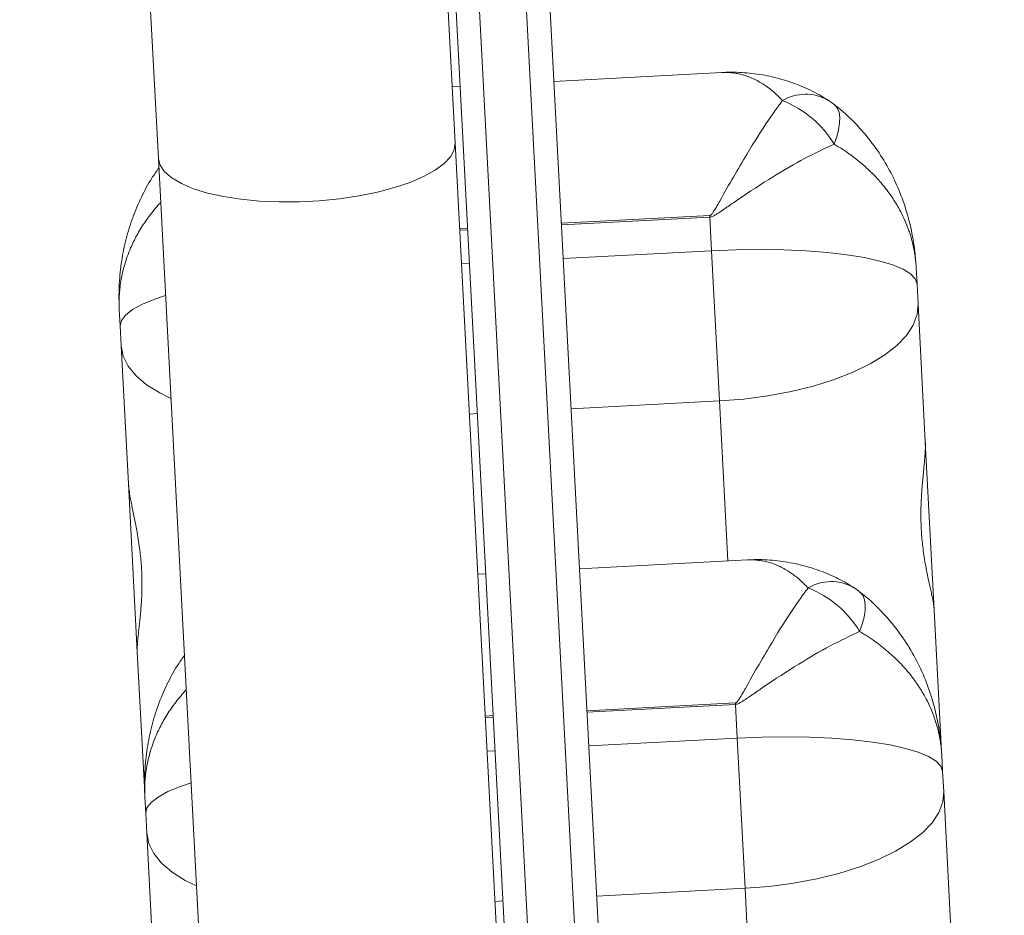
# Model space of a CAD drawing. Header units: millimetres. Extents: x 2943 to 3105, y 1618 to 1828.
# Tile 44 of 81: x 3010.84 to 3010.966, y 1762.264 to 1762.378. Entities that reach past the tile are written whole.
import ezdxf

# ---------------------------------------------------------------- set-up
doc = ezdxf.new("R2010")
doc.units = ezdxf.units.MM
doc.linetypes.add('1.4_0.7', pattern=[2.0999999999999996, 1.4, -0.7])
for name, color, linetype, lineweight in [('1 poly easy', 76, '1.4_0.7', 9), ('1_urządzenie', 7, 'Continuous', 9), ('wymiary', 7, 'Continuous', 9)]:
    doc.layers.add(name, color=color, linetype=linetype, lineweight=lineweight)
picture_1 = doc.add_image_def('image1.jpg', size_in_pixel=(9921, 7015))

msp = doc.modelspace()

# ---------------------------------------------------------------- hatches: boundary and pattern name
at = {"layer": '1 poly easy'}
h = msp.add_hatch(dxfattribs=at)
h.set_pattern_fill('HEX', color=256, scale=0.03, angle=-43.67331461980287)
h.set_pattern_definition([(316.326685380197, (-370.3120942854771, 1244.699119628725), (0.1139247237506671, 0.1193266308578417), [0.09524999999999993, -0.1904999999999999]), (76.3266853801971, (-370.3120942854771, 1244.699119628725), (-0.1603022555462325, 0.03899838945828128), [0.09524999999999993, -0.1904999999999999]), (16.32668538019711, (-370.243201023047, 1244.633345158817), (-0.04637753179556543, 0.158325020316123), [0.09524999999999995, -0.1904999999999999])])
h.paths.add_polyline_path([(3012.951632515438, 1765.252414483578), (3013.091102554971, 1759.254035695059), (3004.093534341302, 1759.044830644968), (3003.9540643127, 1765.043209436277)])

# ---------------------------------------------------------------- linework, layer by layer
at = {"layer": '1_urządzenie', "linetype": 'Continuous'}
for p, q in [((3010.903308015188, 1762.458921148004), (3010.926354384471, 1762.019884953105)), ((3010.914370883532, 1762.019255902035), (3010.891324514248, 1762.458292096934)), ((3010.923412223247, 1762.018704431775), (3010.900379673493, 1762.457477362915)), ((3010.894387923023, 1762.457162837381), (3010.917420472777, 1762.018389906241)), ((3010.89534562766, 1762.362613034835), (3010.894000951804, 1762.388229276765)), ((3010.856053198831, 1762.386237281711), (3010.857397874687, 1762.360621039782)), ((3010.929424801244, 1762.371589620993), (3010.907951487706, 1762.370462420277)), ((3010.895967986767, 1762.369833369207), (3010.894969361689, 1762.369780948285)), ((3010.904939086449, 1762.179856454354), (3010.89534562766, 1762.362613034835)), ((3010.857397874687, 1762.360621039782), (3010.866273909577, 1762.191531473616)), ((3010.908903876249, 1762.352319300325), (3010.927877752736, 1762.353315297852)), ((3010.927887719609, 1762.353125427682), (3010.908913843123, 1762.352129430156)), ((3010.927877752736, 1762.353315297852), (3010.927887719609, 1762.353125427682)), ((3010.928114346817, 1762.348808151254), (3010.927887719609, 1762.353125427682)), ((3010.895921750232, 1762.351637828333), (3010.896920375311, 1762.351690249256)), ((3010.896930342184, 1762.351500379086), (3010.895931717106, 1762.351447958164)), ((3010.90914047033, 1762.347812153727), (3010.928114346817, 1762.348808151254)), ((3010.929121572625, 1762.329620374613), (3010.928114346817, 1762.348808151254)), ((3010.897156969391, 1762.347183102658), (3010.896158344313, 1762.347130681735)), ((3010.954262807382, 1762.346661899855), (3010.954373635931, 1762.344550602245)), ((3010.954373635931, 1762.344550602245), (3010.954507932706, 1762.341992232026)), ((3010.954507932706, 1762.341992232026), (3010.955431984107, 1762.324388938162)), ((3010.852513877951, 1762.339203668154), (3010.852403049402, 1762.341314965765)), ((3010.852648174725, 1762.336645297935), (3010.852513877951, 1762.339203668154)), ((3010.853572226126, 1762.319042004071), (3010.852648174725, 1762.336645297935)), ((3010.910147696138, 1762.328624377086), (3010.929121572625, 1762.329620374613)), ((3010.930195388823, 1762.309164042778), (3010.929121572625, 1762.329620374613)), ((3010.8981641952, 1762.327995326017), (3010.897165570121, 1762.327942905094)), ((3010.956560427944, 1762.302891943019), (3010.955431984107, 1762.324388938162)), ((3010.853572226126, 1762.319042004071), (3010.854700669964, 1762.297545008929)), ((3010.932694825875, 1762.309295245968), (3010.911221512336, 1762.308168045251)), ((3010.899238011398, 1762.307538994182), (3010.898239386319, 1762.307486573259)), ((3010.956560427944, 1762.302891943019), (3010.957510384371, 1762.284795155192)), ((3010.855650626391, 1762.279448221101), (3010.854700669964, 1762.297545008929)), ((3010.912173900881, 1762.2900249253), (3010.931147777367, 1762.291020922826)), ((3010.93115774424, 1762.290831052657), (3010.912183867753, 1762.28983505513)), ((3010.931147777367, 1762.291020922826), (3010.93115774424, 1762.290831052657)), ((3010.931384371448, 1762.286513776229), (3010.93115774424, 1762.290831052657)), ((3010.899191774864, 1762.289343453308), (3010.900190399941, 1762.28939587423)), ((3010.900200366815, 1762.289206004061), (3010.899201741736, 1762.289153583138)), ((3010.912410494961, 1762.285517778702), (3010.931384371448, 1762.286513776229)), ((3010.932391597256, 1762.267325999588), (3010.931384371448, 1762.286513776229)), ((3010.900426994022, 1762.284888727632), (3010.899428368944, 1762.28483630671)), ((3010.957510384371, 1762.284795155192), (3010.957532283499, 1762.284377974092)), ((3010.957532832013, 1762.28436752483), (3010.957643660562, 1762.282256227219)), ((3010.957643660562, 1762.282256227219), (3010.957777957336, 1762.279697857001)), ((3010.855673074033, 1762.279020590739), (3010.855650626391, 1762.279448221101)), ((3010.855783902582, 1762.276909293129), (3010.855673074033, 1762.279020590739)), ((3010.957777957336, 1762.279697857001), (3010.958702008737, 1762.262094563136)), ((3010.855918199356, 1762.27435092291), (3010.855783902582, 1762.276909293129)), ((3010.856842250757, 1762.256747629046), (3010.855918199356, 1762.27435092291)), ((3010.913417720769, 1762.266330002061), (3010.932391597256, 1762.267325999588)), ((3010.934366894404, 1762.229696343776), (3010.932391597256, 1762.267325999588)), ((3010.90143421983, 1762.265700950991), (3010.900435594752, 1762.265648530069))]:
    msp.add_line(p, q, dxfattribs=at)
at = {"layer": '1_urządzenie', "linetype": 'Continuous', "flags": 128}
for points in [[(3010.943767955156, 1762.362438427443), (3010.944106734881, 1762.363393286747), (3010.944342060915, 1762.364288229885), (3010.944470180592, 1762.365108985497), (3010.944489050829, 1762.365842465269), (3010.944398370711, 1762.366476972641), (3010.944199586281, 1762.367002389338), (3010.94389586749, 1762.367410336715), (3010.943763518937, 1762.367525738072)], [(3010.89534562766, 1762.362613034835), (3010.895215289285, 1762.361720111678), (3010.894733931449, 1762.360825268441), (3010.893910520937, 1762.359945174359), (3010.892760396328, 1762.35909622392), (3010.891304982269, 1762.358294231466), (3010.889571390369, 1762.357554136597), (3010.887591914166, 1762.356889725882), (3010.885403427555, 1762.356313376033), (3010.883046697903, 1762.35583582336), (3010.880565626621, 1762.355465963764), (3010.878006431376, 1762.355210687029), (3010.875416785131, 1762.355074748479), (3010.872844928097, 1762.355060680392), (3010.870338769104, 1762.355168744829), (3010.867944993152, 1762.355396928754), (3010.865708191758, 1762.355740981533), (3010.863670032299, 1762.356194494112), (3010.861868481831, 1762.356749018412), (3010.860337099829, 1762.357394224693), (3010.859104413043, 1762.358118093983), (3010.858193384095, 1762.358907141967), (3010.857620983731, 1762.359746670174), (3010.857397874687, 1762.360621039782), (3010.857397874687, 1762.360621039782)], [(3010.954373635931, 1762.344550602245), (3010.954148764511, 1762.345218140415), (3010.95354855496, 1762.345856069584), (3010.952581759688, 1762.346455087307), (3010.951262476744, 1762.347006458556), (3010.949609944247, 1762.347502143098), (3010.94764825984, 1762.347934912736), (3010.9454060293, 1762.348298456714), (3010.942915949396, 1762.348587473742), (3010.940214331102, 1762.3487977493), (3010.937340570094, 1762.348926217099), (3010.934336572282, 1762.348971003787), (3010.931246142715, 1762.348931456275), (3010.928114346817, 1762.348808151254)], [(3010.852513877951, 1762.339203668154), (3010.852667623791, 1762.339891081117), (3010.853197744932, 1762.340588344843), (3010.854096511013, 1762.341285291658), (3010.855350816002, 1762.341971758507), (3010.856942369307, 1762.342637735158), (3010.858317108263, 1762.34310952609)], [(3010.954507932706, 1762.341992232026), (3010.954388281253, 1762.340655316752), (3010.953891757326, 1762.339318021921), (3010.953025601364, 1762.337999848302), (3010.951802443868, 1762.336720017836), (3010.950240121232, 1762.335497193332), (3010.948361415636, 1762.334349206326), (3010.946193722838, 1762.333292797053), (3010.943768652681, 1762.332343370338), (3010.941121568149, 1762.331514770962), (3010.938291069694, 1762.330819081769), (3010.935318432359, 1762.330266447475), (3010.932247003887, 1762.32986492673), (3010.929121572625, 1762.329620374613)], [(3010.852648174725, 1762.336645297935), (3010.852907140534, 1762.335328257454), (3010.853540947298, 1762.33405029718), (3010.854540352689, 1762.332830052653), (3010.855890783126, 1762.331685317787), (3010.857572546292, 1762.330632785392), (3010.859009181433, 1762.329925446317)], [(3010.947037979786, 1762.300144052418), (3010.947376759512, 1762.301098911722), (3010.947612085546, 1762.30199385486), (3010.947740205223, 1762.302814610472), (3010.94775907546, 1762.303548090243), (3010.947668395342, 1762.304182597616), (3010.947469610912, 1762.304708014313), (3010.947165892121, 1762.30511596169), (3010.947033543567, 1762.305231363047)], [(3010.957643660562, 1762.282256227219), (3010.957418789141, 1762.28292376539), (3010.956818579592, 1762.283561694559), (3010.955851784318, 1762.284160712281), (3010.954532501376, 1762.284712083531), (3010.952879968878, 1762.285207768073), (3010.950918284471, 1762.285640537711), (3010.94867605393, 1762.286004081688), (3010.946185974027, 1762.286293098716), (3010.943484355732, 1762.286503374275), (3010.940610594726, 1762.286631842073), (3010.937606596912, 1762.286676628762), (3010.934516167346, 1762.28663708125), (3010.931384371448, 1762.286513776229)], [(3010.855783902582, 1762.276909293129), (3010.855937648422, 1762.277596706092), (3010.856467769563, 1762.278293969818), (3010.857366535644, 1762.278990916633), (3010.858620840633, 1762.279677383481), (3010.860212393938, 1762.280343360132), (3010.861587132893, 1762.280815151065)], [(3010.957777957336, 1762.279697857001), (3010.957658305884, 1762.278360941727), (3010.957161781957, 1762.277023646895), (3010.956295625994, 1762.275705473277), (3010.955072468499, 1762.27442564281), (3010.953510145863, 1762.273202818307), (3010.951631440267, 1762.2720548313), (3010.949463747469, 1762.270998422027), (3010.947038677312, 1762.270048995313), (3010.94439159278, 1762.269220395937), (3010.941561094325, 1762.268524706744), (3010.938588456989, 1762.267972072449), (3010.935517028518, 1762.267570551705), (3010.932391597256, 1762.267325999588)], [(3010.855918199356, 1762.27435092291), (3010.856177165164, 1762.273033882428), (3010.856810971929, 1762.271755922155), (3010.85781037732, 1762.270535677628), (3010.859160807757, 1762.269390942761), (3010.860842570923, 1762.268338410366), (3010.862279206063, 1762.267631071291)]]:
    msp.add_lwpolyline(points, dxfattribs=at)
at = {"layer": '1_urządzenie', "linetype": 'Continuous'}
for centre, radius, start, end in [((3010.940133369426, 1762.362976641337), 0.005843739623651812, 61.19873272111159, 120.3661229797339), ((3010.932189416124, 1762.355447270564), 0.01352548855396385, 31.12370629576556, 68.35105946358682), ((3010.937619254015, 1762.359636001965), 0.01000000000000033, 52.06899407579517, 57.79519957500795), ((3010.943403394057, 1762.300682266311), 0.005843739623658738, 61.19873272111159, 120.3661229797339), ((3010.935459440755, 1762.293152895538), 0.01352548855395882, 31.12370629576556, 68.35105946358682), ((3010.940889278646, 1762.29734162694), 0.009999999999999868, 52.06899407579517, 57.79519957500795)]:
    msp.add_arc(centre, radius, start, end, dxfattribs=at)
for points, knots in [([(3010.942935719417, 1762.36806644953), (3010.942683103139, 1762.368236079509), (3010.94170653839, 1762.368891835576), (3010.93986609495, 1762.369764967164), (3010.937436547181, 1762.370674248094), (3010.934890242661, 1762.371295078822), (3010.932273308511, 1762.371602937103), (3010.930440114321, 1762.371675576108), (3010.929491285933, 1762.371586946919), (3010.929423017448, 1762.371580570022)], [0, 0, 0, 0, 0.06243814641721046, 0.2413735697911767, 0.4234396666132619, 0.608011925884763, 0.7959136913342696, 0.9853159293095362, 1, 1, 1, 1]), ([(3010.937179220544, 1762.368018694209), (3010.936784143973, 1762.368413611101), (3010.935990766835, 1762.369206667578), (3010.934731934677, 1762.370127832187), (3010.933425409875, 1762.370848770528), (3010.932306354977, 1762.371255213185), (3010.931404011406, 1762.371465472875), (3010.930727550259, 1762.371564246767), (3010.930067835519, 1762.371610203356), (3010.929632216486, 1762.371594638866), (3010.929424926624, 1762.371587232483)], [0, 0, 0, 0, 0.1642243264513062, 0.3297887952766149, 0.4993965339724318, 0.670320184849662, 0.7543566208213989, 0.838541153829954, 0.923169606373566, 1, 1, 1, 1]), ([(3010.927877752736, 1762.353315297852), (3010.927901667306, 1762.353319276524), (3010.927948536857, 1762.353327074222), (3010.928094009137, 1762.35341748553), (3010.928537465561, 1762.354027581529), (3010.929444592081, 1762.355707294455), (3010.93091554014, 1762.358260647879), (3010.932285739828, 1762.360614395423), (3010.934031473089, 1762.363466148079), (3010.935591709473, 1762.365870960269), (3010.936808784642, 1762.367517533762), (3010.937179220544, 1762.368018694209)], [0, 0, 0, 0, 0.003485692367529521, 0.006831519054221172, 0.02466327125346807, 0.1135646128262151, 0.2958313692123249, 0.478086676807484, 0.5550755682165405, 0.8645802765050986, 1, 1, 1, 1]), ([(3010.954262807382, 1762.346661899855), (3010.954214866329, 1762.347331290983), (3010.95409206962, 1762.349045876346), (3010.953616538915, 1762.35177669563), (3010.95277240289, 1762.354801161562), (3010.951615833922, 1762.357684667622), (3010.950175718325, 1762.360376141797), (3010.948482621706, 1762.362856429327), (3010.946531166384, 1762.365087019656), (3010.944940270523, 1762.366640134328), (3010.943940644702, 1762.367360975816), (3010.943743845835, 1762.367502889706)], [0, 0, 0, 0, 0.0855171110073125, 0.2190444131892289, 0.3513547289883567, 0.4818528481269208, 0.6083341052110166, 0.7310490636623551, 0.8519210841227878, 0.9708473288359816, 1, 1, 1, 1]), ([(3010.943767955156, 1762.362438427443), (3010.942531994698, 1762.36186140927), (3010.940059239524, 1762.360706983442), (3010.935878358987, 1762.358259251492), (3010.932510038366, 1762.356052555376), (3010.930125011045, 1762.354420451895), (3010.929157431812, 1762.353745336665), (3010.928505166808, 1762.353344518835), (3010.928179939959, 1762.353167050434), (3010.927959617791, 1762.353135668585), (3010.927887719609, 1762.353125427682)], [0, 0, 0, 0, 0.2571706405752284, 0.5145148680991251, 0.7935662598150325, 0.8764095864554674, 0.9467905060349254, 0.9677867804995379, 0.9894877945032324, 0.9999999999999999, 0.9999999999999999, 0.9999999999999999, 0.9999999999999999]), ([(3010.954262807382, 1762.346661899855), (3010.954262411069, 1762.346669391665), (3010.954261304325, 1762.346690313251), (3010.954258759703, 1762.346736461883), (3010.954253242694, 1762.346830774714), (3010.954239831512, 1762.34703452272), (3010.954202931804, 1762.347485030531), (3010.954138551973, 1762.348032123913), (3010.95404842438, 1762.348607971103), (3010.953964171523, 1762.349064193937), (3010.953867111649, 1762.349519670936), (3010.95374928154, 1762.350006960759), (3010.953607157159, 1762.350525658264), (3010.953436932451, 1762.351074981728), (3010.953257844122, 1762.35159199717), (3010.952980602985, 1762.352320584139), (3010.952584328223, 1762.353225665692), (3010.952062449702, 1762.354226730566), (3010.951551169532, 1762.355087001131), (3010.95105150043, 1762.355845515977), (3010.950504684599, 1762.356597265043), (3010.949909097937, 1762.357340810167), (3010.94926798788, 1762.358069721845), (3010.948695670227, 1762.358663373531), (3010.948213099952, 1762.359130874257), (3010.947837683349, 1762.35947837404), (3010.94744962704, 1762.359821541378), (3010.947050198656, 1762.360158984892), (3010.946639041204, 1762.360490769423), (3010.94621661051, 1762.360816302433), (3010.945782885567, 1762.361135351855), (3010.945320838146, 1762.361459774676), (3010.944828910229, 1762.361787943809), (3010.944306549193, 1762.362119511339), (3010.943947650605, 1762.362332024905), (3010.943767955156, 1762.362438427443)], [0, 0, 0, 0, 0.001261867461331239, 0.003523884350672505, 0.007773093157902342, 0.01714806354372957, 0.03784637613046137, 0.08368433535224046, 0.1094174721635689, 0.1351698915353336, 0.1609320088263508, 0.1867136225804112, 0.2180866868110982, 0.2494961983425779, 0.2809240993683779, 0.3072091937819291, 0.3757656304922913, 0.4392800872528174, 0.4853708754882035, 0.5315107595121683, 0.5788612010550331, 0.6263165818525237, 0.6739278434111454, 0.7218753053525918, 0.7459847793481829, 0.7703437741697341, 0.7947143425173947, 0.8191684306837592, 0.8436346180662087, 0.8681860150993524, 0.8927500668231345, 0.917339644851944, 0.9448678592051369, 0.9723961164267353, 1, 1, 1, 1]), ([(3010.857462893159, 1762.359382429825), (3010.857154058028, 1762.358951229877), (3010.856303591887, 1762.357763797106), (3010.855177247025, 1762.355649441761), (3010.854069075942, 1762.353064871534), (3010.853230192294, 1762.350340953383), (3010.852654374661, 1762.347507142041), (3010.852357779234, 1762.344596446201), (3010.85234398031, 1762.342520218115), (3010.852397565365, 1762.341426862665), (3010.852403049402, 1762.341314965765)], [0, 0, 0, 0, 0.08113160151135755, 0.2234191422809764, 0.3695596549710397, 0.5182948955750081, 0.6697253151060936, 0.8254086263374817, 0.9821318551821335, 1, 1, 1, 1]), ([(3010.857693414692, 1762.354990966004), (3010.857634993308, 1762.354929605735), (3010.857342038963, 1762.354621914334), (3010.856853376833, 1762.354043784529), (3010.856230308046, 1762.353257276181), (3010.855651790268, 1762.352446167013), (3010.855117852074, 1762.351619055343), (3010.854640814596, 1762.350795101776), (3010.854217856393, 1762.34997800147), (3010.853801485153, 1762.34907340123), (3010.853401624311, 1762.3480607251), (3010.853039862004, 1762.3469373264), (3010.852755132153, 1762.345803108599), (3010.852561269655, 1762.344734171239), (3010.852442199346, 1762.343735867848), (3010.852385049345, 1762.342844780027), (3010.85237641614, 1762.342139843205), (3010.852386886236, 1762.341687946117), (3010.852394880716, 1762.341483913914), (3010.852399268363, 1762.341389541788), (3010.852401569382, 1762.34134338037), (3010.852402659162, 1762.341322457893), (3010.852403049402, 1762.341314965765)], [0, 0, 0, 0, 0.01511068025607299, 0.07577258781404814, 0.1376943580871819, 0.1997280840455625, 0.2620928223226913, 0.3245649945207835, 0.3831270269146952, 0.4417729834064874, 0.5215155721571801, 0.6014583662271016, 0.6819961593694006, 0.7627279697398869, 0.8281408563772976, 0.8936528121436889, 0.9519043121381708, 0.978208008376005, 0.9901218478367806, 0.9955217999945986, 0.9983964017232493, 1, 1, 1, 1]), ([(3010.955431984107, 1762.324388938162), (3010.955437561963, 1762.324046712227), (3010.955445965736, 1762.32353110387), (3010.955389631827, 1762.322662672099), (3010.955331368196, 1762.321957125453), (3010.955259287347, 1762.321198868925), (3010.955180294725, 1762.320398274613), (3010.955098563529, 1762.319546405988), (3010.955020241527, 1762.318648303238), (3010.954951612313, 1762.317709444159), (3010.954898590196, 1762.316732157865), (3010.954867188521, 1762.315720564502), (3010.95486150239, 1762.31437997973), (3010.954913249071, 1762.313038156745), (3010.955021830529, 1762.311728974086), (3010.955137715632, 1762.310694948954), (3010.955289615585, 1762.309627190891), (3010.955487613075, 1762.30846937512), (3010.955692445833, 1762.307430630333), (3010.95588735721, 1762.306512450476), (3010.956051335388, 1762.30576246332), (3010.956204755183, 1762.305059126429), (3010.956360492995, 1762.304309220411), (3010.956502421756, 1762.303544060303), (3010.956540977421, 1762.303110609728), (3010.956560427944, 1762.302891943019)], [0, 0, 0, 0, 0.07271770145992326, 0.109558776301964, 0.1470276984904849, 0.1832255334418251, 0.2196620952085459, 0.2564608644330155, 0.2937537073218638, 0.3311780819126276, 0.3688689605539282, 0.4074244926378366, 0.4462918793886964, 0.519353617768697, 0.5564832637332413, 0.5941946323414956, 0.6382261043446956, 0.6827106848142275, 0.7368069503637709, 0.7737142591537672, 0.810868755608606, 0.8484099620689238, 0.88648727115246, 0.942735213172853, 0.9999999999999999, 0.9999999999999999, 0.9999999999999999, 0.9999999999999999]), ([(3010.854700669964, 1762.297545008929), (3010.854698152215, 1762.297828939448), (3010.854694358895, 1762.298256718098), (3010.854756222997, 1762.299019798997), (3010.8548183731, 1762.299651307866), (3010.854894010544, 1762.300341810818), (3010.854976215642, 1762.301081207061), (3010.855060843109, 1762.301877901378), (3010.85514171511, 1762.302727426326), (3010.855212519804, 1762.303624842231), (3010.855267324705, 1762.304568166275), (3010.855300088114, 1762.305553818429), (3010.855306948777, 1762.306872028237), (3010.855255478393, 1762.308208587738), (3010.855146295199, 1762.309529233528), (3010.855029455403, 1762.310581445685), (3010.854876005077, 1762.311678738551), (3010.854675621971, 1762.312882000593), (3010.85446787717, 1762.313976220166), (3010.854269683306, 1762.314956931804), (3010.854102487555, 1762.315768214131), (3010.853945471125, 1762.316540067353), (3010.85378513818, 1762.317377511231), (3010.853637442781, 1762.318252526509), (3010.853594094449, 1762.318777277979), (3010.853572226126, 1762.319042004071)], [0, 0, 0, 0, 0.07271770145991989, 0.109558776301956, 0.1470276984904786, 0.1832255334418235, 0.2196620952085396, 0.2564608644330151, 0.2937537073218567, 0.3311780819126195, 0.3688689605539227, 0.4074244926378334, 0.4462918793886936, 0.5193536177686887, 0.5564832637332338, 0.5941946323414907, 0.6382261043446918, 0.6827106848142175, 0.7368069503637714, 0.7737142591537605, 0.8108687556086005, 0.8484099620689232, 0.886487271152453, 0.9427352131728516, 1, 1, 1, 1]), ([(3010.946205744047, 1762.305772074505), (3010.94595312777, 1762.305941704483), (3010.944976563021, 1762.30659746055), (3010.943136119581, 1762.307470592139), (3010.940706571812, 1762.308379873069), (3010.938160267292, 1762.309000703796), (3010.935543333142, 1762.309308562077), (3010.933710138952, 1762.309381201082), (3010.932761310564, 1762.309292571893), (3010.932693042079, 1762.309286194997)], [0, 0, 0, 0, 0.06243814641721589, 0.2413735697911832, 0.42343966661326, 0.6080119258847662, 0.7959136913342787, 0.9853159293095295, 1, 1, 1, 1]), ([(3010.940449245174, 1762.305724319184), (3010.940054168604, 1762.306119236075), (3010.939260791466, 1762.306912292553), (3010.938001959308, 1762.307833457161), (3010.936695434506, 1762.308554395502), (3010.935576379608, 1762.308960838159), (3010.934674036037, 1762.309171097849), (3010.933997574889, 1762.309269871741), (3010.93333786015, 1762.309315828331), (3010.932902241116, 1762.30930026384), (3010.932694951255, 1762.309292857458)], [0, 0, 0, 0, 0.1642243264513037, 0.3297887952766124, 0.4993965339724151, 0.6703201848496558, 0.7543566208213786, 0.8385411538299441, 0.9231696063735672, 1, 1, 1, 1]), ([(3010.931147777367, 1762.291020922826), (3010.931171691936, 1762.291024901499), (3010.931218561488, 1762.291032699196), (3010.931364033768, 1762.291123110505), (3010.931807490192, 1762.291733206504), (3010.932714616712, 1762.29341291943), (3010.934185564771, 1762.295966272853), (3010.935555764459, 1762.298320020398), (3010.93730149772, 1762.301171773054), (3010.938861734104, 1762.303576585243), (3010.940078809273, 1762.305223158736), (3010.940449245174, 1762.305724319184)], [0, 0, 0, 0, 0.003485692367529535, 0.006831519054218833, 0.02466327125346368, 0.1135646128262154, 0.2958313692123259, 0.4780866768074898, 0.5550755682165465, 0.8645802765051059, 1, 1, 1, 1]), ([(3010.957532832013, 1762.28436752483), (3010.95748489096, 1762.285036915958), (3010.957362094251, 1762.28675150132), (3010.956886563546, 1762.289482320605), (3010.956042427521, 1762.292506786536), (3010.954885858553, 1762.295390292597), (3010.953445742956, 1762.298081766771), (3010.951752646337, 1762.300562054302), (3010.949801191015, 1762.30279264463), (3010.948210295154, 1762.304345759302), (3010.947210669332, 1762.305066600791), (3010.947013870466, 1762.30520851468)], [0, 0, 0, 0, 0.08551711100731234, 0.2190444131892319, 0.3513547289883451, 0.4818528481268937, 0.6083341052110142, 0.7310490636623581, 0.851921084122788, 0.9708473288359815, 0.9999999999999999, 0.9999999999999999, 0.9999999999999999, 0.9999999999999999]), ([(3010.947037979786, 1762.300144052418), (3010.945802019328, 1762.299567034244), (3010.943329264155, 1762.298412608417), (3010.939148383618, 1762.295964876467), (3010.935780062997, 1762.293758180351), (3010.933395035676, 1762.292126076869), (3010.932427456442, 1762.29145096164), (3010.931775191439, 1762.29105014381), (3010.931449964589, 1762.290872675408), (3010.931229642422, 1762.290841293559), (3010.93115774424, 1762.290831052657)], [0, 0, 0, 0, 0.2571706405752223, 0.5145148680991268, 0.7935662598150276, 0.8764095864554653, 0.9467905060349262, 0.9677867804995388, 0.9894877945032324, 1, 1, 1, 1]), ([(3010.957532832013, 1762.28436752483), (3010.9575324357, 1762.284375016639), (3010.957531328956, 1762.284395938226), (3010.957528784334, 1762.284442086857), (3010.957523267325, 1762.284536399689), (3010.957509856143, 1762.284740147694), (3010.957472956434, 1762.285190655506), (3010.957408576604, 1762.285737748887), (3010.957318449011, 1762.286313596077), (3010.957234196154, 1762.286769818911), (3010.957137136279, 1762.287225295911), (3010.957019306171, 1762.287712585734), (3010.956877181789, 1762.288231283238), (3010.956706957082, 1762.288780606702), (3010.956527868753, 1762.289297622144), (3010.956250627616, 1762.290026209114), (3010.955854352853, 1762.290931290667), (3010.955332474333, 1762.291932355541), (3010.954821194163, 1762.292792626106), (3010.954321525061, 1762.293551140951), (3010.95377470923, 1762.294302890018), (3010.953179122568, 1762.295046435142), (3010.952538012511, 1762.295775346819), (3010.951965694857, 1762.296368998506), (3010.951483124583, 1762.296836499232), (3010.95110770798, 1762.297183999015), (3010.950719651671, 1762.297527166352), (3010.950320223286, 1762.297864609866), (3010.949909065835, 1762.298196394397), (3010.949486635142, 1762.298521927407), (3010.949052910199, 1762.29884097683), (3010.948590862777, 1762.299165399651), (3010.948098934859, 1762.299493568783), (3010.947576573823, 1762.299825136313), (3010.947217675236, 1762.300037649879), (3010.947037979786, 1762.300144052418)], [0, 0, 0, 0, 0.001261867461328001, 0.003523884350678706, 0.007773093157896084, 0.01714806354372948, 0.03784637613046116, 0.08368433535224, 0.1094174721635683, 0.1351698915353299, 0.1609320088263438, 0.1867136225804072, 0.218086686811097, 0.2494961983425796, 0.2809240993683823, 0.3072091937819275, 0.3757656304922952, 0.4392800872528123, 0.4853708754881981, 0.531510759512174, 0.5788612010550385, 0.6263165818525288, 0.6739278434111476, 0.7218753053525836, 0.7459847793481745, 0.7703437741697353, 0.794714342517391, 0.8191684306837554, 0.8436346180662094, 0.8681860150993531, 0.8927500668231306, 0.9173396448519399, 0.9448678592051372, 0.9723961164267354, 1, 1, 1, 1]), ([(3010.860732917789, 1762.2970880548), (3010.860424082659, 1762.296656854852), (3010.859573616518, 1762.29546942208), (3010.858447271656, 1762.293355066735), (3010.857339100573, 1762.290770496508), (3010.856500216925, 1762.288046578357), (3010.855924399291, 1762.285212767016), (3010.855627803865, 1762.282302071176), (3010.85561400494, 1762.28022584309), (3010.855667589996, 1762.27913248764), (3010.855673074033, 1762.279020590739)], [0, 0, 0, 0, 0.08113160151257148, 0.2234191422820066, 0.3695596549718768, 0.5182948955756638, 0.6697253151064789, 0.8254086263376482, 0.9821318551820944, 1, 1, 1, 1]), ([(3010.860963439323, 1762.292696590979), (3010.860905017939, 1762.292635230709), (3010.860612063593, 1762.292327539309), (3010.860123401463, 1762.291749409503), (3010.859500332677, 1762.290962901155), (3010.858921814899, 1762.290151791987), (3010.858387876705, 1762.289324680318), (3010.857910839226, 1762.28850072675), (3010.857487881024, 1762.287683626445), (3010.857071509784, 1762.286779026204), (3010.856671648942, 1762.285766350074), (3010.856309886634, 1762.284642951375), (3010.856025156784, 1762.283508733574), (3010.855831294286, 1762.282439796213), (3010.855712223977, 1762.281441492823), (3010.855655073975, 1762.280550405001), (3010.85564644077, 1762.279845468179), (3010.855656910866, 1762.279393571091), (3010.855664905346, 1762.279189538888), (3010.855669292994, 1762.279095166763), (3010.855671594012, 1762.279049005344), (3010.855672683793, 1762.279028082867), (3010.855673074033, 1762.279020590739)], [0, 0, 0, 0, 0.0151106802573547, 0.07577258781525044, 0.1376943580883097, 0.1997280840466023, 0.2620928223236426, 0.324564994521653, 0.3831270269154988, 0.4417729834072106, 0.52151557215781, 0.6014583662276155, 0.6819961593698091, 0.7627279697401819, 0.8281408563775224, 0.8936528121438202, 0.9519043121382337, 0.9782080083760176, 0.9901218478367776, 0.9955217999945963, 0.9983964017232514, 1, 1, 1, 1])]:
    msp.add_open_spline(points, degree=3, knots=knots, dxfattribs=at)

# ---------------------------------------------------------------- pictures from other files: only their frames are drawn
at = {"layer": 'wymiary'}
image = msp.add_image(picture_1, insert=(3104.889709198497, 1618.260470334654), size_in_units=(209.99450000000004, 148.48416666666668), rotation=90, dxfattribs=dict(at, fade=54))
image.dxf.flags = 7

doc.saveas('drawing.dxf')
